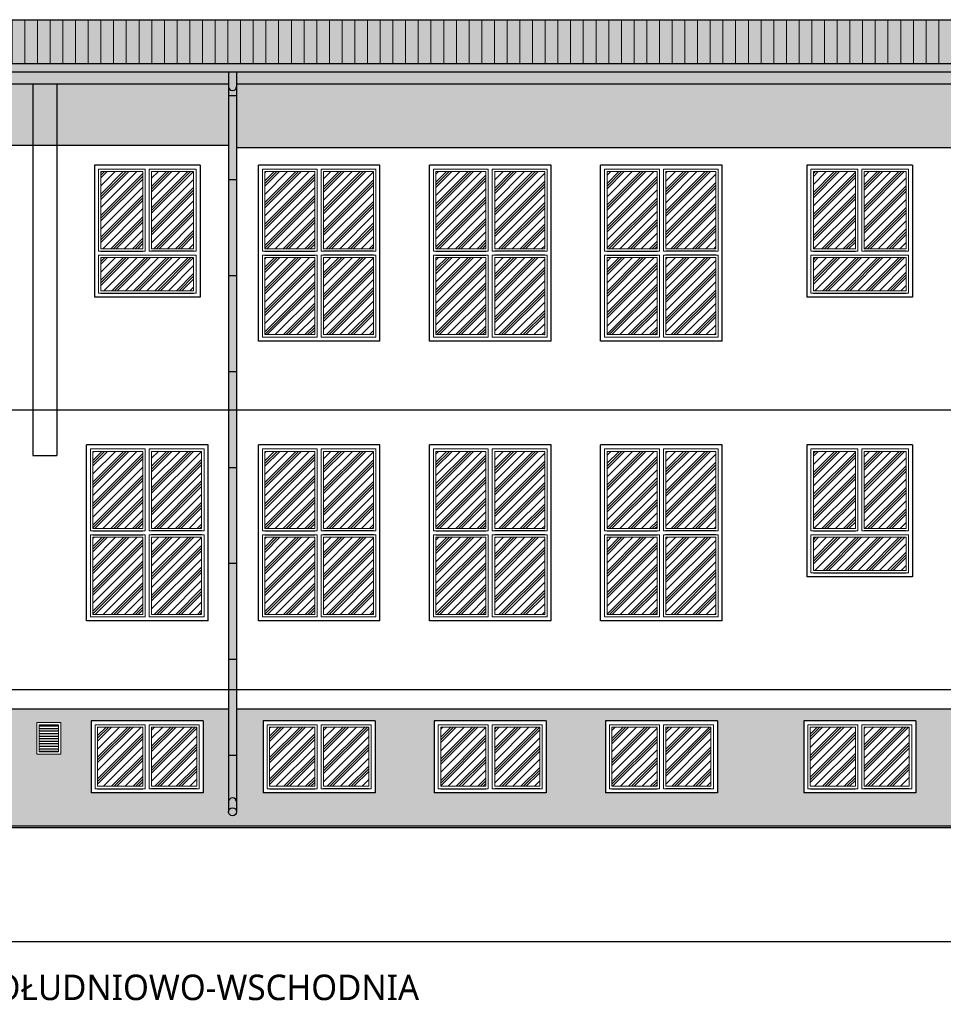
# Model space of a CAD drawing. Header units: millimetres. Extents: x 31969 to 285678, y -69766 to -1123.
# Tile 147 of 161: x 152409 to 153564, y -6724 to -5492. Entities that reach past the tile are written whole.
import ezdxf
from ezdxf.lldxf.tags import DXFTag

# ---------------------------------------------------------------- set-up
doc = ezdxf.new("R2010")
doc.units = ezdxf.units.MM
for name, color, linetype in [('a-biblioteka', 251, 'Continuous'), ('a-elewacja', 1, 'Continuous'), ('a-elewacja 1', 1, 'Continuous'), ('a-elewacje', 1, 'Continuous'), ('a-izolacja 1', 3, 'Continuous'), ('a-opis 1', 3, 'Continuous'), ('a-przerywana 2', 3, 'Continuous'), ('a-szraf', 252, 'Continuous'), ('a-szraf 1', 250, 'Continuous')]:
    doc.layers.add(name, color=color, linetype=linetype)
doc.layers.add('a-elewacja 3', color=3, linetype='Continuous', lineweight=20)
doc.styles.add('PRZEKRÓJ2', font='l_10646.ttf')
tags = doc.linetypes.add('DASHED', pattern=[0.75, 0.5, -0.25]).pattern_tags.tags
tags[6:7] = [DXFTag(74, 4), DXFTag(75, 0), DXFTag(340, '0'), DXFTag(46, 1.0), DXFTag(50, 0.0), DXFTag(44, 0.0), DXFTag(45, 0.0)]
tags[4:5] = [DXFTag(74, 4), DXFTag(75, 0), DXFTag(340, '0'), DXFTag(46, 1.0), DXFTag(50, 0.0), DXFTag(44, 0.0), DXFTag(45, 0.0)]

msp = doc.modelspace()

# ---------------------------------------------------------------- hatches: boundary and pattern name
at = {"layer": 'a-biblioteka', "ltscale": 100}
h = msp.add_hatch(dxfattribs=at)
h.set_pattern_fill('LINE', color=256)
h.set_pattern_definition([(0, (2345.3626, 0), (0, 3.175), [])])
h.paths.add_polyline_path([(152457.54, -6373.95), (152433.54, -6373.95), (152433.54, -6407.95), (152457.54, -6407.95)])
at = {"layer": 'a-elewacja 3', "ltscale": 100}
h = msp.add_hatch(dxfattribs=at)
h.set_pattern_fill('LINE', color=256, scale=5, angle=90)
h.set_pattern_definition([(90, (1809.225, 0), (-15.875, 1e-15), [])])
h.paths.add_polyline_path([(154902.54, -5491.91), (151469.54, -5491.91), (151469.54, -5546.91), (154902.54, -5546.91)])
at = {"layer": 'a-szraf', "ltscale": 30}
h = msp.add_hatch(dxfattribs=at)
h.set_pattern_fill('DOTS', color=256, scale=1.5)
h.set_pattern_definition([(0, (1809.225, 0), (1.190625, 2.38125), [0, -2.38125])])
h.paths.add_polyline_path([(154902.54, -5491.91), (151469.54, -5491.91), (151469.54, -5546.91), (154902.54, -5546.91)])
h.paths.add_polyline_path([(154902.54, -5546.91), (151469.54, -5546.91), (151469.54, -5556.95), (154902.54, -5556.95)])
h.paths.add_polyline_path([(154902.54, -5556.95), (152680.2, -5556.95), (152680.2, -5571.95), (154902.54, -5571.95)])
h.paths.add_polyline_path([(152680.2, -5556.95), (152670.2, -5556.95), (152670.2, -5575.66, 1), (152680.2, -5575.66)])
h.paths.add_polyline_path([(152670.2, -5556.95), (151469.54, -5556.95), (151469.54, -5571.95), (152670.2, -5571.95)])
h.paths.add_polyline_path([(152680.2, -5575.66, -1), (152670.2, -5575.66), (152670.2, -5586.69), (152680.2, -5586.69)])
h.paths.add_polyline_path([(152680.2, -5586.69), (152670.2, -5586.69), (152670.2, -5691.95), (152680.2, -5691.95)])
h.paths.add_polyline_path([(152680.2, -5691.95), (152670.2, -5691.95), (152670.2, -5811.95), (152680.2, -5811.95)])
h.paths.add_polyline_path([(152680.2, -5811.95), (152670.2, -5811.95), (152670.2, -5931.95), (152680.2, -5931.95)])
h.paths.add_polyline_path([(152680.2, -5931.95), (152670.2, -5931.95), (152670.2, -5979.95), (152680.2, -5979.95)])
h.paths.add_polyline_path([(152680.2, -5979.95), (152670.2, -5979.95), (152670.2, -6051.95), (152680.2, -6051.95)])
h.paths.add_polyline_path([(152680.2, -6051.95), (152670.2, -6051.95), (152670.2, -6171.95), (152680.2, -6171.95)])
h.paths.add_polyline_path([(152680.2, -6171.95), (152670.2, -6171.95), (152670.2, -6291.95), (152680.2, -6291.95)])
h.paths.add_polyline_path([(152680.2, -6291.95), (152670.2, -6291.95), (152670.2, -6329.95), (152680.2, -6329.95)])
h.paths.add_polyline_path([(152680.2, -6329.95), (152670.2, -6329.95), (152670.2, -6411.95), (152680.2, -6411.95)])
h.paths.add_polyline_path([(152680.2, -6411.95), (152670.2, -6411.95), (152670.2, -6470.39, -1), (152680.2, -6470.39)])
h.paths.add_polyline_path([(152670.2, -6470.39), (152670.2, -6482.84, -1), (152680.2, -6482.84), (152680.2, -6470.39, 1)])
h.paths.add_polyline_path([(152670.2, -6482.84, 1), (152680.2, -6482.84, 1)])
at = {"layer": 'a-szraf', "ltscale": 100}
h = msp.add_hatch(dxfattribs=at)
h.set_pattern_fill('DOTS', color=256, scale=3)
h.set_pattern_definition([(0, (1809.225, 0), (2.38125, 4.7625), [0, -4.7625])])
h.paths.add_polyline_path([(154902.54, -5571.95), (152680.2, -5571.95), (152680.2, -5651.95), (154902.54, -5651.95)])
h.paths.add_polyline_path([(152670.2, -5571.95), (152455.54, -5571.95), (152455.54, -5648.95), (152670.2, -5648.95)])
h.paths.add_polyline_path([(152425.54, -5571.95), (151504.54, -5571.95), (151504.54, -5648.95), (152425.54, -5648.95)])
h.paths.add_polyline_path([(152455.54, -5571.95), (152425.54, -5571.95), (152425.54, -5648.95), (152455.54, -5648.95)])
h.paths.add_polyline_path([(152670.2, -6353.95), (151504.54, -6353.95), (151504.54, -6500.95), (153898.54, -6500.95), (153898.54, -6470.95), (153926.54, -6470.95), (153926.54, -6458.95), (153808.54, -6458.95), (153808.54, -6368.95), (153926.54, -6368.95), (153926.54, -6353.95), (152680.2, -6353.95), (152680.2, -6482.84, -1), (152670.2, -6482.84)])
h.paths.add_polyline_path([(151820.27, -6428.95), (151730.27, -6428.95), (151730.27, -6368.95), (151820.27, -6368.95)], flags=16)
h.paths.add_polyline_path([(151892.41, -6404.95), (151892.41, -6370.95), (151926.41, -6370.95), (151926.41, -6404.95)], flags=16)
h.paths.add_polyline_path([(151815.27, -6423.95), (151735.27, -6423.95), (151735.27, -6373.95), (151815.27, -6373.95)], flags=0)
h.paths.add_polyline_path([(151895.41, -6401.95), (151895.41, -6373.95), (151923.41, -6373.95), (151923.41, -6401.95)], flags=0)
h.paths.add_polyline_path([(151812.27, -6420.95), (151738.27, -6420.95), (151738.27, -6376.95), (151812.27, -6376.95)], flags=0)
h.paths.add_polyline_path([(152058.54, -6368.95), (152198.54, -6368.95), (152198.54, -6458.95), (152058.54, -6458.95)], flags=16)
h.paths.add_polyline_path([(152063.54, -6373.95), (152126.04, -6373.95), (152126.04, -6453.95), (152063.54, -6453.95)], flags=0)
h.paths.add_polyline_path([(152066.54, -6376.95), (152123.04, -6376.95), (152123.04, -6450.95), (152066.54, -6450.95)], flags=0)
h.paths.add_polyline_path([(152131.04, -6373.95), (152193.54, -6373.95), (152193.54, -6453.95), (152131.04, -6453.95)], flags=0)
h.paths.add_polyline_path([(152134.04, -6376.95), (152190.54, -6376.95), (152190.54, -6450.95), (152134.04, -6450.95)], flags=0)
h.paths.add_polyline_path([(152252.54, -6368.95), (152392.54, -6368.95), (152392.54, -6458.95), (152252.54, -6458.95)], flags=16)
h.paths.add_polyline_path([(152257.54, -6373.95), (152320.04, -6373.95), (152320.04, -6453.95), (152257.54, -6453.95)], flags=0)
h.paths.add_polyline_path([(152260.54, -6376.95), (152317.04, -6376.95), (152317.04, -6450.95), (152260.54, -6450.95)], flags=0)
h.paths.add_polyline_path([(152325.04, -6373.95), (152387.54, -6373.95), (152387.54, -6453.95), (152325.04, -6453.95)], flags=0)
h.paths.add_polyline_path([(152328.04, -6376.95), (152384.54, -6376.95), (152384.54, -6450.95), (152328.04, -6450.95)], flags=0)
h.paths.add_polyline_path([(152430.54, -6410.95), (152430.54, -6370.95), (152460.54, -6370.95), (152460.54, -6410.95)], flags=16)
h.paths.add_polyline_path([(152433.54, -6407.95), (152433.54, -6373.95), (152457.54, -6373.95), (152457.54, -6407.95)], flags=0)
h.paths.add_polyline_path([(152498.54, -6368.95), (152638.54, -6368.95), (152638.54, -6458.95), (152498.54, -6458.95)], flags=16)
h.paths.add_polyline_path([(152503.54, -6373.95), (152566.04, -6373.95), (152566.04, -6453.95), (152503.54, -6453.95)], flags=0)
h.paths.add_polyline_path([(152506.54, -6376.95), (152563.04, -6376.95), (152563.04, -6450.95), (152506.54, -6450.95)], flags=0)
h.paths.add_polyline_path([(152571.04, -6373.95), (152633.54, -6373.95), (152633.54, -6453.95), (152571.04, -6453.95)], flags=0)
h.paths.add_polyline_path([(152574.04, -6376.95), (152630.54, -6376.95), (152630.54, -6450.95), (152574.04, -6450.95)], flags=0)
h.paths.add_polyline_path([(152713.54, -6368.95), (152853.54, -6368.95), (152853.54, -6458.95), (152713.54, -6458.95)], flags=16)
h.paths.add_polyline_path([(152718.54, -6373.95), (152781.04, -6373.95), (152781.04, -6453.95), (152718.54, -6453.95)], flags=0)
h.paths.add_polyline_path([(152721.54, -6376.95), (152778.04, -6376.95), (152778.04, -6450.95), (152721.54, -6450.95)], flags=0)
h.paths.add_polyline_path([(152786.04, -6373.95), (152848.54, -6373.95), (152848.54, -6453.95), (152786.04, -6453.95)], flags=0)
h.paths.add_polyline_path([(152789.04, -6376.95), (152845.54, -6376.95), (152845.54, -6450.95), (152789.04, -6450.95)], flags=0)
h.paths.add_polyline_path([(152927.54, -6368.95), (153067.54, -6368.95), (153067.54, -6458.95), (152927.54, -6458.95)], flags=16)
h.paths.add_polyline_path([(152932.54, -6373.95), (152995.04, -6373.95), (152995.04, -6453.95), (152932.54, -6453.95)], flags=0)
h.paths.add_polyline_path([(152935.54, -6376.95), (152992.04, -6376.95), (152992.04, -6450.95), (152935.54, -6450.95)], flags=0)
h.paths.add_polyline_path([(153000.04, -6373.95), (153062.54, -6373.95), (153062.54, -6453.95), (153000.04, -6453.95)], flags=0)
h.paths.add_polyline_path([(153003.04, -6376.95), (153059.54, -6376.95), (153059.54, -6450.95), (153003.04, -6450.95)], flags=0)
h.paths.add_polyline_path([(153141.54, -6368.95), (153281.54, -6368.95), (153281.54, -6458.95), (153141.54, -6458.95)], flags=16)
h.paths.add_polyline_path([(153146.54, -6373.95), (153209.04, -6373.95), (153209.04, -6453.95), (153146.54, -6453.95)], flags=0)
h.paths.add_polyline_path([(153149.54, -6376.95), (153206.04, -6376.95), (153206.04, -6450.95), (153149.54, -6450.95)], flags=0)
h.paths.add_polyline_path([(153214.04, -6373.95), (153276.54, -6373.95), (153276.54, -6453.95), (153214.04, -6453.95)], flags=0)
h.paths.add_polyline_path([(153217.04, -6376.95), (153273.54, -6376.95), (153273.54, -6450.95), (153217.04, -6450.95)], flags=0)
h.paths.add_polyline_path([(153389.54, -6368.95), (153529.54, -6368.95), (153529.54, -6458.95), (153389.54, -6458.95)], flags=16)
h.paths.add_polyline_path([(153394.54, -6373.95), (153457.04, -6373.95), (153457.04, -6453.95), (153394.54, -6453.95)], flags=0)
h.paths.add_polyline_path([(153397.54, -6376.95), (153454.04, -6376.95), (153454.04, -6450.95), (153397.54, -6450.95)], flags=0)
h.paths.add_polyline_path([(153462.04, -6373.95), (153524.54, -6373.95), (153524.54, -6453.95), (153462.04, -6453.95)], flags=0)
h.paths.add_polyline_path([(153465.04, -6376.95), (153521.54, -6376.95), (153521.54, -6450.95), (153465.04, -6450.95)], flags=0)
h.paths.add_polyline_path([(153594.54, -6368.95), (153734.54, -6368.95), (153734.54, -6458.95), (153594.54, -6458.95)], flags=16)
h.paths.add_polyline_path([(153599.54, -6373.95), (153662.04, -6373.95), (153662.04, -6453.95), (153599.54, -6453.95)], flags=0)
h.paths.add_polyline_path([(153602.54, -6376.95), (153659.04, -6376.95), (153659.04, -6450.95), (153602.54, -6450.95)], flags=0)
h.paths.add_polyline_path([(153667.04, -6373.95), (153729.54, -6373.95), (153729.54, -6453.95), (153667.04, -6453.95)], flags=0)
h.paths.add_polyline_path([(153670.04, -6376.95), (153726.54, -6376.95), (153726.54, -6450.95), (153670.04, -6450.95)], flags=0)
h.paths.add_polyline_path([(154022.54, -6368.95), (154056.54, -6368.95), (154056.54, -6353.95), (153933.54, -6353.95), (153933.54, -6368.95), (153948.54, -6368.95), (153948.54, -6458.95), (153933.54, -6458.95), (153933.54, -6470.95), (154056.54, -6470.95), (154056.54, -6458.95), (154022.54, -6458.95)])
h.paths.add_polyline_path([(154186.54, -6353.95), (154063.54, -6353.95), (154063.54, -6368.95), (154162.54, -6368.95), (154162.54, -6458.95), (154063.54, -6458.95), (154063.54, -6470.95), (154186.54, -6470.95)])
h.paths.add_polyline_path([(154257.54, -6368.95), (154316.54, -6368.95), (154316.54, -6353.95), (154193.54, -6353.95), (154193.54, -6470.95), (154316.54, -6470.95), (154316.54, -6458.95), (154257.54, -6458.95)])
h.paths.add_polyline_path([(154446.54, -6353.95), (154323.54, -6353.95), (154323.54, -6368.95), (154397.54, -6368.95), (154397.54, -6458.95), (154323.54, -6458.95), (154323.54, -6470.95), (154446.54, -6470.95)])
h.paths.add_polyline_path([(154902.54, -6353.95), (154453.54, -6353.95), (154453.54, -6470.95), (154481.54, -6470.95), (154481.54, -6500.95), (154902.54, -6500.95)])
h.paths.add_polyline_path([(154632.54, -6458.95), (154492.54, -6458.95), (154492.54, -6368.95), (154632.54, -6368.95)], flags=16)
h.paths.add_polyline_path([(154627.54, -6453.95), (154565.04, -6453.95), (154565.04, -6373.95), (154627.54, -6373.95)], flags=0)
h.paths.add_polyline_path([(154624.54, -6450.95), (154568.04, -6450.95), (154568.04, -6376.95), (154624.54, -6376.95)], flags=0)
h.paths.add_polyline_path([(154706.54, -6458.95), (154706.54, -6368.95), (154846.54, -6368.95), (154846.54, -6458.95)], flags=16)
h.paths.add_polyline_path([(154711.54, -6453.95), (154711.54, -6373.95), (154774.04, -6373.95), (154774.04, -6453.95)], flags=0)
h.paths.add_polyline_path([(154714.54, -6450.95), (154714.54, -6376.95), (154771.04, -6376.95), (154771.04, -6450.95)], flags=0)
h.paths.add_polyline_path([(154560.04, -6453.95), (154497.54, -6453.95), (154497.54, -6373.95), (154560.04, -6373.95)], flags=0)
h.paths.add_polyline_path([(154557.04, -6450.95), (154500.54, -6450.95), (154500.54, -6376.95), (154557.04, -6376.95)], flags=0)
h.paths.add_polyline_path([(154779.04, -6453.95), (154779.04, -6373.95), (154841.54, -6373.95), (154841.54, -6453.95)], flags=0)
h.paths.add_polyline_path([(154782.04, -6450.95), (154782.04, -6376.95), (154838.54, -6376.95), (154838.54, -6450.95)], flags=0)
h.paths.add_polyline_path([(154481.54, -6470.95), (153898.54, -6470.95), (153898.54, -6500.95), (154481.54, -6500.95)])
at = {"layer": 'a-szraf 1', "ltscale": 15}
h = msp.add_hatch(dxfattribs=at)
h.set_pattern_fill('PLASTI', color=256, scale=3, angle=45)
h.set_pattern_definition([(45, (1809.225, 0), (-13.4703842, 13.4703842), []), (45, (1807.541, 1.684), (-13.4703842, 13.4703842), []), (45, (1805.857, 3.368), (-13.4703842, 13.4703842), []), (45, (1800.806, 8.419), (-13.4703842, 13.4703842), [])])
h.paths.add_polyline_path([(151849.77, -5696.95), (151780.77, -5696.95), (151780.77, -5788.45), (151849.77, -5788.45)])
h.paths.add_polyline_path([(151849.77, -5799.45), (151780.77, -5799.45), (151780.77, -5890.95), (151849.77, -5890.95)])
h.paths.add_polyline_path([(151769.77, -5799.45), (151700.77, -5799.45), (151700.77, -5890.95), (151769.77, -5890.95)])
h.paths.add_polyline_path([(151769.77, -5696.95), (151700.77, -5696.95), (151700.77, -5788.45), (151769.77, -5788.45)])
h.paths.add_polyline_path([(151849.77, -6031.95), (151780.77, -6031.95), (151780.77, -6160.95), (151849.77, -6160.95)])
h.paths.add_polyline_path([(151769.77, -6031.95), (151700.77, -6031.95), (151700.77, -6160.95), (151769.77, -6160.95)])
h.paths.add_polyline_path([(151849.77, -6171.95), (151700.77, -6171.95), (151700.77, -6215.95), (151849.77, -6215.95)])
h.paths.add_polyline_path([(151812.27, -6376.95), (151738.27, -6376.95), (151738.27, -6420.95), (151812.27, -6420.95)])
h.paths.add_polyline_path([(152190.54, -6376.95), (152134.04, -6376.95), (152134.04, -6450.95), (152190.54, -6450.95)])
h.paths.add_polyline_path([(152123.04, -6376.95), (152066.54, -6376.95), (152066.54, -6450.95), (152123.04, -6450.95)])
h.paths.add_polyline_path([(152384.54, -6376.95), (152328.04, -6376.95), (152328.04, -6450.95), (152384.54, -6450.95)])
h.paths.add_polyline_path([(152317.04, -6376.95), (152260.54, -6376.95), (152260.54, -6450.95), (152317.04, -6450.95)])
h.paths.add_polyline_path([(152630.54, -6376.95), (152574.04, -6376.95), (152574.04, -6450.95), (152630.54, -6450.95)])
h.paths.add_polyline_path([(152563.04, -6376.95), (152506.54, -6376.95), (152506.54, -6450.95), (152563.04, -6450.95)])
h.paths.add_polyline_path([(152845.54, -6376.95), (152789.04, -6376.95), (152789.04, -6450.95), (152845.54, -6450.95)])
h.paths.add_polyline_path([(152778.04, -6376.95), (152721.54, -6376.95), (152721.54, -6450.95), (152778.04, -6450.95)])
h.paths.add_polyline_path([(153059.54, -6376.95), (153003.04, -6376.95), (153003.04, -6450.95), (153059.54, -6450.95)])
h.paths.add_polyline_path([(152992.04, -6376.95), (152935.54, -6376.95), (152935.54, -6450.95), (152992.04, -6450.95)])
h.paths.add_polyline_path([(153273.54, -6376.95), (153217.04, -6376.95), (153217.04, -6450.95), (153273.54, -6450.95)])
h.paths.add_polyline_path([(153206.04, -6376.95), (153149.54, -6376.95), (153149.54, -6450.95), (153206.04, -6450.95)])
h.paths.add_polyline_path([(153521.54, -6376.95), (153465.04, -6376.95), (153465.04, -6450.95), (153521.54, -6450.95)])
h.paths.add_polyline_path([(153454.04, -6376.95), (153397.54, -6376.95), (153397.54, -6450.95), (153454.04, -6450.95)])
h.paths.add_polyline_path([(153279.54, -6139.45), (153217.04, -6139.45), (153217.04, -6235.95), (153279.54, -6235.95)])
h.paths.add_polyline_path([(153279.54, -6031.95), (153217.04, -6031.95), (153217.04, -6128.45), (153279.54, -6128.45)])
h.paths.add_polyline_path([(153206.04, -6031.95), (153143.54, -6031.95), (153143.54, -6128.45), (153206.04, -6128.45)])
h.paths.add_polyline_path([(153206.04, -6139.45), (153143.54, -6139.45), (153143.54, -6235.95), (153206.04, -6235.95)])
h.paths.add_polyline_path([(153726.54, -6376.95), (153670.04, -6376.95), (153670.04, -6450.95), (153726.54, -6450.95)])
h.paths.add_polyline_path([(153659.04, -6376.95), (153602.54, -6376.95), (153602.54, -6450.95), (153659.04, -6450.95)])
h.paths.add_polyline_path([(154160.54, -6031.95), (154098.04, -6031.95), (154098.04, -6128.45), (154160.54, -6128.45)])
h.paths.add_polyline_path([(154087.04, -6031.95), (154024.54, -6031.95), (154024.54, -6128.45), (154087.04, -6128.45)])
h.paths.add_polyline_path([(153946.54, -6139.45), (153884.04, -6139.45), (153884.04, -6235.95), (153946.54, -6235.95)])
h.paths.add_polyline_path([(153946.54, -6031.95), (153884.04, -6031.95), (153884.04, -6128.45), (153946.54, -6128.45)])
h.paths.add_polyline_path([(153873.04, -6031.95), (153810.54, -6031.95), (153810.54, -6128.45), (153873.04, -6128.45)])
h.paths.add_polyline_path([(153873.04, -6139.45), (153810.54, -6139.45), (153810.54, -6235.95), (153873.04, -6235.95)])
h.paths.add_polyline_path([(153732.54, -6139.45), (153670.04, -6139.45), (153670.04, -6235.95), (153732.54, -6235.95)])
h.paths.add_polyline_path([(153732.54, -6031.95), (153670.04, -6031.95), (153670.04, -6128.45), (153732.54, -6128.45)])
h.paths.add_polyline_path([(153659.04, -6031.95), (153596.54, -6031.95), (153596.54, -6128.45), (153659.04, -6128.45)])
h.paths.add_polyline_path([(153659.04, -6139.45), (153596.54, -6139.45), (153596.54, -6235.95), (153659.04, -6235.95)])
h.paths.add_polyline_path([(153517.54, -6139.45), (153401.54, -6139.45), (153401.54, -6180.95), (153517.54, -6180.95)])
h.paths.add_polyline_path([(153517.54, -6031.95), (153465.04, -6031.95), (153465.04, -6128.45), (153517.54, -6128.45)])
h.paths.add_polyline_path([(153454.04, -6031.95), (153401.54, -6031.95), (153401.54, -6128.45), (153454.04, -6128.45)])
h.paths.add_polyline_path([(152992.04, -6031.95), (152929.54, -6031.95), (152929.54, -6128.45), (152992.04, -6128.45)])
h.paths.add_polyline_path([(153065.54, -6031.95), (153003.04, -6031.95), (153003.04, -6128.45), (153065.54, -6128.45)])
h.paths.add_polyline_path([(153065.54, -6139.45), (153003.04, -6139.45), (153003.04, -6235.95), (153065.54, -6235.95)])
h.paths.add_polyline_path([(152992.04, -6139.45), (152929.54, -6139.45), (152929.54, -6235.95), (152992.04, -6235.95)])
h.paths.add_polyline_path([(152851.54, -6139.45), (152789.04, -6139.45), (152789.04, -6235.95), (152851.54, -6235.95)])
h.paths.add_polyline_path([(152778.04, -6139.45), (152715.54, -6139.45), (152715.54, -6235.95), (152778.04, -6235.95)])
h.paths.add_polyline_path([(152778.04, -6031.95), (152715.54, -6031.95), (152715.54, -6128.45), (152778.04, -6128.45)])
h.paths.add_polyline_path([(152851.54, -6031.95), (152789.04, -6031.95), (152789.04, -6128.45), (152851.54, -6128.45)])
h.paths.add_polyline_path([(152636.54, -6031.95), (152574.04, -6031.95), (152574.04, -6128.45), (152636.54, -6128.45)])
h.paths.add_polyline_path([(152636.54, -6139.45), (152574.04, -6139.45), (152574.04, -6235.95), (152636.54, -6235.95)])
h.paths.add_polyline_path([(152563.04, -6139.45), (152500.54, -6139.45), (152500.54, -6235.95), (152563.04, -6235.95)])
h.paths.add_polyline_path([(152563.04, -6031.95), (152500.54, -6031.95), (152500.54, -6128.45), (152563.04, -6128.45)])
h.paths.add_polyline_path([(152380.54, -6139.45), (152264.54, -6139.45), (152264.54, -6180.95), (152380.54, -6180.95)])
h.paths.add_polyline_path([(152186.54, -6139.45), (152070.54, -6139.45), (152070.54, -6180.95), (152186.54, -6180.95)])
h.paths.add_polyline_path([(152186.54, -6031.95), (152134.04, -6031.95), (152134.04, -6128.45), (152186.54, -6128.45)])
h.paths.add_polyline_path([(152123.04, -6031.95), (152070.54, -6031.95), (152070.54, -6128.45), (152123.04, -6128.45)])
h.paths.add_polyline_path([(152317.04, -6031.95), (152264.54, -6031.95), (152264.54, -6128.45), (152317.04, -6128.45)])
h.paths.add_polyline_path([(152380.54, -6031.95), (152328.04, -6031.95), (152328.04, -6128.45), (152380.54, -6128.45)])
h.paths.add_polyline_path([(152626.54, -5789.45), (152510.54, -5789.45), (152510.54, -5830.95), (152626.54, -5830.95)])
h.paths.add_polyline_path([(152563.04, -5681.95), (152510.54, -5681.95), (152510.54, -5778.45), (152563.04, -5778.45)])
h.paths.add_polyline_path([(152626.54, -5681.95), (152574.04, -5681.95), (152574.04, -5778.45), (152626.54, -5778.45)])
h.paths.add_polyline_path([(152851.54, -5681.95), (152789.04, -5681.95), (152789.04, -5778.45), (152851.54, -5778.45)])
h.paths.add_polyline_path([(152778.04, -5681.95), (152715.54, -5681.95), (152715.54, -5778.45), (152778.04, -5778.45)])
h.paths.add_polyline_path([(152778.04, -5789.45), (152715.54, -5789.45), (152715.54, -5885.95), (152778.04, -5885.95)])
h.paths.add_polyline_path([(152851.54, -5789.45), (152789.04, -5789.45), (152789.04, -5885.95), (152851.54, -5885.95)])
h.paths.add_polyline_path([(153065.54, -5789.45), (153003.04, -5789.45), (153003.04, -5885.95), (153065.54, -5885.95)])
h.paths.add_polyline_path([(152992.04, -5789.45), (152929.54, -5789.45), (152929.54, -5885.95), (152992.04, -5885.95)])
h.paths.add_polyline_path([(152992.04, -5681.95), (152929.54, -5681.95), (152929.54, -5778.45), (152992.04, -5778.45)])
h.paths.add_polyline_path([(153065.54, -5681.95), (153003.04, -5681.95), (153003.04, -5778.45), (153065.54, -5778.45)])
h.paths.add_polyline_path([(153206.04, -5681.95), (153143.54, -5681.95), (153143.54, -5778.45), (153206.04, -5778.45)])
h.paths.add_polyline_path([(153279.54, -5681.95), (153217.04, -5681.95), (153217.04, -5778.45), (153279.54, -5778.45)])
h.paths.add_polyline_path([(153279.54, -5789.45), (153217.04, -5789.45), (153217.04, -5885.95), (153279.54, -5885.95)])
h.paths.add_polyline_path([(153206.04, -5789.45), (153143.54, -5789.45), (153143.54, -5885.95), (153206.04, -5885.95)])
h.paths.add_polyline_path([(153517.54, -5789.45), (153401.54, -5789.45), (153401.54, -5830.95), (153517.54, -5830.95)])
h.paths.add_polyline_path([(153454.04, -5681.95), (153401.54, -5681.95), (153401.54, -5778.45), (153454.04, -5778.45)])
h.paths.add_polyline_path([(153517.54, -5681.95), (153465.04, -5681.95), (153465.04, -5778.45), (153517.54, -5778.45)])
h.paths.add_polyline_path([(153659.04, -5681.95), (153596.54, -5681.95), (153596.54, -5778.45), (153659.04, -5778.45)])
h.paths.add_polyline_path([(153732.54, -5681.95), (153670.04, -5681.95), (153670.04, -5778.45), (153732.54, -5778.45)])
h.paths.add_polyline_path([(153732.54, -5789.45), (153670.04, -5789.45), (153670.04, -5885.95), (153732.54, -5885.95)])
h.paths.add_polyline_path([(153659.04, -5789.45), (153596.54, -5789.45), (153596.54, -5885.95), (153659.04, -5885.95)])
h.paths.add_polyline_path([(153946.54, -5789.45), (153884.04, -5789.45), (153884.04, -5885.95), (153946.54, -5885.95)])
h.paths.add_polyline_path([(153873.04, -5789.45), (153810.54, -5789.45), (153810.54, -5885.95), (153873.04, -5885.95)])
h.paths.add_polyline_path([(153873.04, -5681.95), (153810.54, -5681.95), (153810.54, -5778.45), (153873.04, -5778.45)])
h.paths.add_polyline_path([(153946.54, -5681.95), (153884.04, -5681.95), (153884.04, -5778.45), (153946.54, -5778.45)])
h.paths.add_polyline_path([(154087.04, -5681.95), (154024.54, -5681.95), (154024.54, -5778.45), (154087.04, -5778.45)])
h.paths.add_polyline_path([(154160.54, -5681.95), (154098.04, -5681.95), (154098.04, -5778.45), (154160.54, -5778.45)])
h.paths.add_polyline_path([(154160.54, -5789.45), (154098.04, -5789.45), (154098.04, -5885.95), (154160.54, -5885.95)])
h.paths.add_polyline_path([(154087.04, -5789.45), (154024.54, -5789.45), (154024.54, -5885.95), (154087.04, -5885.95)])
h.paths.add_polyline_path([(152168.54, -5706.95), (152095.54, -5706.95), (152095.54, -5755.95), (152168.54, -5755.95)])
h.paths.add_polyline_path([(152252.54, -5706.95), (152179.54, -5706.95), (152179.54, -5755.95), (152252.54, -5755.95)])
h.paths.add_polyline_path([(152331.54, -5706.95), (152263.54, -5706.95), (152263.54, -5755.95), (152331.54, -5755.95)])
h.paths.add_polyline_path([(152331.54, -5766.95), (152263.54, -5766.95), (152263.54, -5856.95), (152331.54, -5856.95)])
h.paths.add_polyline_path([(152252.54, -5766.95), (152179.54, -5766.95), (152179.54, -5856.95), (152252.54, -5856.95)])
h.paths.add_polyline_path([(152168.54, -5766.95), (152095.54, -5766.95), (152095.54, -5856.95), (152168.54, -5856.95)])
h.paths.add_polyline_path([(152102.28, -5856.95), (152095.54, -5856.95), (152095.54, -5880.95), (152102.28, -5880.95)])
h.paths.add_polyline_path([(152122.28, -5856.95), (152102.28, -5856.95), (152102.28, -5880.95), (152122.28, -5880.95)])
h.paths.add_polyline_path([(152142.28, -5856.95), (152122.28, -5856.95), (152122.28, -5880.95), (152142.28, -5880.95)])
h.paths.add_polyline_path([(152162.28, -5856.95), (152142.28, -5856.95), (152142.28, -5880.95), (152162.28, -5880.95)])
h.paths.add_polyline_path([(152168.54, -5856.95), (152162.28, -5856.95), (152162.28, -5880.95), (152168.54, -5880.95)])
h.paths.add_polyline_path([(152186.86, -5856.95), (152179.54, -5856.95), (152179.54, -5880.95), (152186.86, -5880.95)])
h.paths.add_polyline_path([(152206.86, -5856.95), (152186.86, -5856.95), (152186.86, -5880.95), (152206.86, -5880.95)])
h.paths.add_polyline_path([(152226.86, -5856.95), (152206.86, -5856.95), (152206.86, -5880.95), (152226.86, -5880.95)])
h.paths.add_polyline_path([(152246.86, -5856.95), (152226.86, -5856.95), (152226.86, -5880.95), (152246.86, -5880.95)])
h.paths.add_polyline_path([(152252.54, -5856.95), (152246.86, -5856.95), (152246.86, -5880.95), (152252.54, -5880.95)])
h.paths.add_polyline_path([(152287.13, -5856.95), (152267.13, -5856.95), (152267.13, -5966.95), (152287.13, -5966.95)])
h.paths.add_polyline_path([(152307.13, -5856.95), (152287.13, -5856.95), (152287.13, -5966.95), (152307.13, -5966.95)])
h.paths.add_polyline_path([(152327.13, -5856.95), (152307.13, -5856.95), (152307.13, -5966.95), (152327.13, -5966.95)])
h.paths.add_polyline_path([(152331.54, -5856.95), (152327.13, -5856.95), (152327.13, -5966.95), (152331.54, -5966.95)])
h.paths.add_polyline_path([(152267.13, -5856.95), (152263.54, -5856.95), (152263.54, -5966.95), (152267.13, -5966.95)])
h.paths.add_polyline_path([(153918.54, -6450.95), (153925.54, -6450.95), (153925.54, -6376.95), (153918.54, -6376.95)], flags=0)
h.paths.add_polyline_path([(154087.04, -6139.45), (154024.54, -6139.45), (154024.54, -6235.95), (154087.04, -6235.95)])
h.paths.add_polyline_path([(154160.54, -6139.45), (154098.04, -6139.45), (154098.04, -6235.95), (154160.54, -6235.95)])

# ---------------------------------------------------------------- linework, layer by layer
at = {"layer": 'a-elewacja'}
for p, q in [((152670.2, -5556.95), (152670.2, -6482.84)), ((152680.2, -5556.95), (152680.2, -6482.84)), ((152670.2, -5586.69), (152680.2, -5586.69)), ((152670.2, -5691.95), (152680.2, -5691.95)), ((152670.2, -5811.95), (152680.2, -5811.95)), ((152670.2, -5931.95), (152680.2, -5931.95)), ((152670.2, -6051.95), (152680.2, -6051.95)), ((152670.2, -6171.95), (152680.2, -6171.95)), ((152670.2, -6291.95), (152680.2, -6291.95)), ((152670.2, -6411.95), (152680.2, -6411.95))]:
    msp.add_line(p, q, dxfattribs=at)
msp.add_circle((152675.2, -6482.84), 5, dxfattribs=at)
for centre, start, end in [((152675.2, -5575.66), 180, 0), ((152675.2, -6470.39), 0, 180)]:
    msp.add_arc(centre, 5, start, end, dxfattribs=at)
at = {"layer": 'a-elewacja 1', "ltscale": 100}
for p, q in [((151469.54, -5491.91), (154902.54, -5491.91)), ((151469.54, -5546.91), (154902.54, -5546.91)), ((151469.54, -5556.95), (154902.54, -5556.95)), ((151469.54, -5571.95), (152670.2, -5571.95)), ((152425.54, -5571.95), (152425.54, -6036.95)), ((152455.54, -5571.95), (152455.54, -6036.95)), ((152680.2, -5571.95), (154902.54, -5571.95)), ((151504.54, -5648.95), (152670.2, -5648.95)), ((152680.2, -5651.95), (154902.54, -5651.95)), ((152634.54, -5673.95), (152502.54, -5673.95)), ((152502.54, -5673.95), (152502.54, -5838.95)), ((152634.54, -5673.95), (152634.54, -5838.95)), ((153525.54, -5673.95), (153393.54, -5673.95)), ((153393.54, -5673.95), (153393.54, -5838.95)), ((153525.54, -5673.95), (153525.54, -5838.95)), ((152634.54, -5838.95), (152502.54, -5838.95)), ((153525.54, -5838.95), (153393.54, -5838.95)), ((153525.54, -6023.95), (153393.54, -6023.95)), ((153393.54, -6023.95), (153393.54, -6188.95)), ((153525.54, -6023.95), (153525.54, -6188.95)), ((152425.54, -6036.95), (152455.54, -6036.95)), ((153525.54, -6188.95), (153393.54, -6188.95)), ((151504.54, -6353.95), (152670.2, -6353.95)), ((152680.2, -6353.95), (153926.54, -6353.95)), ((152638.54, -6368.95), (152498.54, -6368.95)), ((152498.54, -6368.95), (152498.54, -6458.95)), ((152638.54, -6368.95), (152638.54, -6458.95)), ((152853.54, -6368.95), (152713.54, -6368.95)), ((152713.54, -6368.95), (152713.54, -6458.95)), ((152853.54, -6368.95), (152853.54, -6458.95)), ((153067.54, -6368.95), (152927.54, -6368.95)), ((152927.54, -6368.95), (152927.54, -6458.95)), ((153067.54, -6368.95), (153067.54, -6458.95)), ((153281.54, -6368.95), (153141.54, -6368.95)), ((153141.54, -6368.95), (153141.54, -6458.95)), ((153281.54, -6368.95), (153281.54, -6458.95)), ((153529.54, -6368.95), (153389.54, -6368.95)), ((153389.54, -6368.95), (153389.54, -6458.95)), ((153529.54, -6368.95), (153529.54, -6458.95)), ((152638.54, -6458.95), (152498.54, -6458.95)), ((152853.54, -6458.95), (152713.54, -6458.95)), ((153067.54, -6458.95), (152927.54, -6458.95)), ((153281.54, -6458.95), (153141.54, -6458.95)), ((153529.54, -6458.95), (153389.54, -6458.95)), ((154902.54, -6500.95), (151504.54, -6500.95)), ((154902.54, -6502.95), (151504.55, -6502.95))]:
    msp.add_line(p, q, dxfattribs=at)
at = {"layer": 'a-elewacja 1', "linetype": 'DASHED', "ltscale": 40}
msp.add_line((151504.54, -6644.95), (154242.54, -6644.95), dxfattribs=at)
at = {"layer": 'a-elewacja 3'}
for p, q in [((152510.54, -5778.45), (152510.54, -5681.95)), ((152510.54, -5681.95), (152563.04, -5681.95)), ((152563.04, -5681.95), (152563.04, -5778.45)), ((152574.04, -5681.95), (152626.54, -5681.95)), ((152574.04, -5778.45), (152574.04, -5681.95)), ((152626.54, -5681.95), (152626.54, -5778.45)), ((152715.54, -5778.45), (152715.54, -5681.95)), ((152715.54, -5681.95), (152778.04, -5681.95)), ((152778.04, -5681.95), (152778.04, -5778.45)), ((152789.04, -5681.95), (152851.54, -5681.95)), ((152789.04, -5778.45), (152789.04, -5681.95)), ((152851.54, -5681.95), (152851.54, -5778.45)), ((152929.54, -5778.45), (152929.54, -5681.95)), ((152929.54, -5681.95), (152992.04, -5681.95)), ((152992.04, -5681.95), (152992.04, -5778.45)), ((153003.04, -5681.95), (153065.54, -5681.95)), ((153003.04, -5778.45), (153003.04, -5681.95)), ((153065.54, -5681.95), (153065.54, -5778.45)), ((153143.54, -5778.45), (153143.54, -5681.95)), ((153143.54, -5681.95), (153206.04, -5681.95)), ((153206.04, -5681.95), (153206.04, -5778.45)), ((153217.04, -5681.95), (153279.54, -5681.95)), ((153217.04, -5778.45), (153217.04, -5681.95)), ((153279.54, -5681.95), (153279.54, -5778.45)), ((153401.54, -5778.45), (153401.54, -5681.95)), ((153401.54, -5681.95), (153454.04, -5681.95)), ((153454.04, -5681.95), (153454.04, -5778.45)), ((153465.04, -5681.95), (153517.54, -5681.95)), ((153465.04, -5778.45), (153465.04, -5681.95)), ((153517.54, -5681.95), (153517.54, -5778.45)), ((152563.04, -5778.45), (152510.54, -5778.45)), ((152626.54, -5778.45), (152574.04, -5778.45)), ((152778.04, -5778.45), (152715.54, -5778.45)), ((152851.54, -5778.45), (152789.04, -5778.45)), ((152992.04, -5778.45), (152929.54, -5778.45)), ((153065.54, -5778.45), (153003.04, -5778.45)), ((153206.04, -5778.45), (153143.54, -5778.45)), ((153279.54, -5778.45), (153217.04, -5778.45)), ((153454.04, -5778.45), (153401.54, -5778.45)), ((153517.54, -5778.45), (153465.04, -5778.45)), ((152510.54, -5830.95), (152510.54, -5789.45)), ((152510.54, -5789.45), (152626.54, -5789.45)), ((152626.54, -5789.45), (152626.54, -5830.95)), ((152778.04, -5789.45), (152715.54, -5789.45)), ((152715.54, -5789.45), (152715.54, -5885.95)), ((152778.04, -5885.95), (152778.04, -5789.45)), ((152851.54, -5789.45), (152789.04, -5789.45)), ((152789.04, -5789.45), (152789.04, -5885.95)), ((152851.54, -5885.95), (152851.54, -5789.45)), ((152992.04, -5789.45), (152929.54, -5789.45)), ((152929.54, -5789.45), (152929.54, -5885.95)), ((152992.04, -5885.95), (152992.04, -5789.45)), ((153065.54, -5789.45), (153003.04, -5789.45)), ((153003.04, -5789.45), (153003.04, -5885.95)), ((153065.54, -5885.95), (153065.54, -5789.45)), ((153206.04, -5789.45), (153143.54, -5789.45)), ((153143.54, -5789.45), (153143.54, -5885.95)), ((153206.04, -5885.95), (153206.04, -5789.45)), ((153279.54, -5789.45), (153217.04, -5789.45)), ((153217.04, -5789.45), (153217.04, -5885.95)), ((153279.54, -5885.95), (153279.54, -5789.45)), ((153401.54, -5830.95), (153401.54, -5789.45)), ((153401.54, -5789.45), (153517.54, -5789.45)), ((153517.54, -5789.45), (153517.54, -5830.95)), ((152626.54, -5830.95), (152510.54, -5830.95)), ((153517.54, -5830.95), (153401.54, -5830.95)), ((152715.54, -5885.95), (152778.04, -5885.95)), ((152789.04, -5885.95), (152851.54, -5885.95)), ((152929.54, -5885.95), (152992.04, -5885.95)), ((153003.04, -5885.95), (153065.54, -5885.95)), ((153143.54, -5885.95), (153206.04, -5885.95)), ((153217.04, -5885.95), (153279.54, -5885.95)), ((152500.54, -6128.45), (152500.54, -6031.95)), ((152500.54, -6031.95), (152563.04, -6031.95)), ((152563.04, -6031.95), (152563.04, -6128.45)), ((152574.04, -6031.95), (152636.54, -6031.95)), ((152574.04, -6128.45), (152574.04, -6031.95)), ((152636.54, -6031.95), (152636.54, -6128.45)), ((152715.54, -6128.45), (152715.54, -6031.95)), ((152715.54, -6031.95), (152778.04, -6031.95)), ((152778.04, -6031.95), (152778.04, -6128.45)), ((152789.04, -6031.95), (152851.54, -6031.95)), ((152789.04, -6128.45), (152789.04, -6031.95)), ((152851.54, -6031.95), (152851.54, -6128.45)), ((152929.54, -6128.45), (152929.54, -6031.95)), ((152929.54, -6031.95), (152992.04, -6031.95)), ((152992.04, -6031.95), (152992.04, -6128.45)), ((153003.04, -6031.95), (153065.54, -6031.95)), ((153003.04, -6128.45), (153003.04, -6031.95)), ((153065.54, -6031.95), (153065.54, -6128.45)), ((153143.54, -6128.45), (153143.54, -6031.95)), ((153143.54, -6031.95), (153206.04, -6031.95)), ((153206.04, -6031.95), (153206.04, -6128.45)), ((153217.04, -6031.95), (153279.54, -6031.95)), ((153217.04, -6128.45), (153217.04, -6031.95)), ((153279.54, -6031.95), (153279.54, -6128.45)), ((153401.54, -6128.45), (153401.54, -6031.95)), ((153401.54, -6031.95), (153454.04, -6031.95)), ((153454.04, -6031.95), (153454.04, -6128.45)), ((153465.04, -6031.95), (153517.54, -6031.95)), ((153465.04, -6128.45), (153465.04, -6031.95)), ((153517.54, -6031.95), (153517.54, -6128.45)), ((152563.04, -6128.45), (152500.54, -6128.45)), ((152636.54, -6128.45), (152574.04, -6128.45)), ((152778.04, -6128.45), (152715.54, -6128.45)), ((152851.54, -6128.45), (152789.04, -6128.45)), ((152992.04, -6128.45), (152929.54, -6128.45)), ((153065.54, -6128.45), (153003.04, -6128.45)), ((153206.04, -6128.45), (153143.54, -6128.45)), ((153279.54, -6128.45), (153217.04, -6128.45)), ((153454.04, -6128.45), (153401.54, -6128.45)), ((153517.54, -6128.45), (153465.04, -6128.45)), ((152563.04, -6139.45), (152500.54, -6139.45)), ((152500.54, -6139.45), (152500.54, -6235.95)), ((152563.04, -6235.95), (152563.04, -6139.45)), ((152636.54, -6139.45), (152574.04, -6139.45)), ((152574.04, -6139.45), (152574.04, -6235.95)), ((152636.54, -6235.95), (152636.54, -6139.45)), ((152778.04, -6139.45), (152715.54, -6139.45)), ((152715.54, -6139.45), (152715.54, -6235.95)), ((152778.04, -6235.95), (152778.04, -6139.45)), ((152851.54, -6139.45), (152789.04, -6139.45)), ((152789.04, -6139.45), (152789.04, -6235.95)), ((152851.54, -6235.95), (152851.54, -6139.45)), ((152992.04, -6139.45), (152929.54, -6139.45)), ((152929.54, -6139.45), (152929.54, -6235.95)), ((152992.04, -6235.95), (152992.04, -6139.45)), ((153065.54, -6139.45), (153003.04, -6139.45)), ((153003.04, -6139.45), (153003.04, -6235.95)), ((153065.54, -6235.95), (153065.54, -6139.45)), ((153206.04, -6139.45), (153143.54, -6139.45)), ((153143.54, -6139.45), (153143.54, -6235.95)), ((153206.04, -6235.95), (153206.04, -6139.45)), ((153279.54, -6139.45), (153217.04, -6139.45)), ((153217.04, -6139.45), (153217.04, -6235.95)), ((153279.54, -6235.95), (153279.54, -6139.45)), ((153401.54, -6180.95), (153401.54, -6139.45)), ((153401.54, -6139.45), (153517.54, -6139.45)), ((153517.54, -6139.45), (153517.54, -6180.95)), ((153517.54, -6180.95), (153401.54, -6180.95)), ((152500.54, -6235.95), (152563.04, -6235.95)), ((152574.04, -6235.95), (152636.54, -6235.95)), ((152715.54, -6235.95), (152778.04, -6235.95)), ((152789.04, -6235.95), (152851.54, -6235.95)), ((152929.54, -6235.95), (152992.04, -6235.95)), ((153003.04, -6235.95), (153065.54, -6235.95)), ((153143.54, -6235.95), (153206.04, -6235.95)), ((153217.04, -6235.95), (153279.54, -6235.95)), ((152506.54, -6450.95), (152506.54, -6376.95)), ((152506.54, -6376.95), (152563.04, -6376.95)), ((152563.04, -6376.95), (152563.04, -6450.95)), ((152574.04, -6376.95), (152630.54, -6376.95)), ((152574.04, -6450.95), (152574.04, -6376.95)), ((152630.54, -6376.95), (152630.54, -6450.95)), ((152721.54, -6450.95), (152721.54, -6376.95)), ((152721.54, -6376.95), (152778.04, -6376.95)), ((152778.04, -6376.95), (152778.04, -6450.95)), ((152789.04, -6376.95), (152845.54, -6376.95)), ((152789.04, -6450.95), (152789.04, -6376.95)), ((152845.54, -6376.95), (152845.54, -6450.95)), ((152935.54, -6450.95), (152935.54, -6376.95)), ((152935.54, -6376.95), (152992.04, -6376.95)), ((152992.04, -6376.95), (152992.04, -6450.95)), ((153003.04, -6376.95), (153059.54, -6376.95)), ((153003.04, -6450.95), (153003.04, -6376.95)), ((153059.54, -6376.95), (153059.54, -6450.95)), ((153149.54, -6450.95), (153149.54, -6376.95)), ((153149.54, -6376.95), (153206.04, -6376.95)), ((153206.04, -6376.95), (153206.04, -6450.95)), ((153217.04, -6376.95), (153273.54, -6376.95)), ((153217.04, -6450.95), (153217.04, -6376.95)), ((153273.54, -6376.95), (153273.54, -6450.95)), ((153397.54, -6450.95), (153397.54, -6376.95)), ((153397.54, -6376.95), (153454.04, -6376.95)), ((153454.04, -6376.95), (153454.04, -6450.95)), ((153465.04, -6376.95), (153521.54, -6376.95)), ((153465.04, -6450.95), (153465.04, -6376.95)), ((153521.54, -6376.95), (153521.54, -6450.95)), ((152563.04, -6450.95), (152506.54, -6450.95)), ((152630.54, -6450.95), (152574.04, -6450.95)), ((152778.04, -6450.95), (152721.54, -6450.95)), ((152845.54, -6450.95), (152789.04, -6450.95)), ((152992.04, -6450.95), (152935.54, -6450.95)), ((153059.54, -6450.95), (153003.04, -6450.95)), ((153206.04, -6450.95), (153149.54, -6450.95)), ((153273.54, -6450.95), (153217.04, -6450.95)), ((153454.04, -6450.95), (153397.54, -6450.95)), ((153521.54, -6450.95), (153465.04, -6450.95))]:
    msp.add_line(p, q, dxfattribs=at)
for points in [[(152566.04, -5678.95), (152566.04, -5781.45), (152507.54, -5781.45), (152507.54, -5678.95), (152566.04, -5678.95)], [(152571.04, -5678.95), (152629.54, -5678.95), (152629.54, -5781.45), (152571.04, -5781.45), (152571.04, -5678.95)], [(152781.04, -5678.95), (152781.04, -5781.45), (152712.54, -5781.45), (152712.54, -5678.95), (152781.04, -5678.95)], [(152786.04, -5678.95), (152854.54, -5678.95), (152854.54, -5781.45), (152786.04, -5781.45), (152786.04, -5678.95)], [(152995.04, -5678.95), (152995.04, -5781.45), (152926.54, -5781.45), (152926.54, -5678.95), (152995.04, -5678.95)], [(153000.04, -5678.95), (153068.54, -5678.95), (153068.54, -5781.45), (153000.04, -5781.45), (153000.04, -5678.95)], [(153209.04, -5678.95), (153209.04, -5781.45), (153140.54, -5781.45), (153140.54, -5678.95), (153209.04, -5678.95)], [(153214.04, -5678.95), (153282.54, -5678.95), (153282.54, -5781.45), (153214.04, -5781.45), (153214.04, -5678.95)], [(153457.04, -5678.95), (153457.04, -5781.45), (153398.54, -5781.45), (153398.54, -5678.95), (153457.04, -5678.95)], [(153462.04, -5678.95), (153520.54, -5678.95), (153520.54, -5781.45), (153462.04, -5781.45), (153462.04, -5678.95)], [(152629.54, -5786.45), (152629.54, -5833.95), (152507.54, -5833.95), (152507.54, -5786.45), (152629.54, -5786.45)], [(152781.04, -5888.95), (152781.04, -5786.45), (152712.54, -5786.45), (152712.54, -5888.95), (152781.04, -5888.95)], [(152786.04, -5888.95), (152854.54, -5888.95), (152854.54, -5786.45), (152786.04, -5786.45), (152786.04, -5888.95)], [(152995.04, -5888.95), (152995.04, -5786.45), (152926.54, -5786.45), (152926.54, -5888.95), (152995.04, -5888.95)], [(153000.04, -5888.95), (153068.54, -5888.95), (153068.54, -5786.45), (153000.04, -5786.45), (153000.04, -5888.95)], [(153209.04, -5888.95), (153209.04, -5786.45), (153140.54, -5786.45), (153140.54, -5888.95), (153209.04, -5888.95)], [(153214.04, -5888.95), (153282.54, -5888.95), (153282.54, -5786.45), (153214.04, -5786.45), (153214.04, -5888.95)], [(153520.54, -5786.45), (153520.54, -5833.95), (153398.54, -5833.95), (153398.54, -5786.45), (153520.54, -5786.45)], [(152566.04, -6028.95), (152566.04, -6131.45), (152497.54, -6131.45), (152497.54, -6028.95), (152566.04, -6028.95)], [(152571.04, -6028.95), (152639.54, -6028.95), (152639.54, -6131.45), (152571.04, -6131.45), (152571.04, -6028.95)], [(152781.04, -6028.95), (152781.04, -6131.45), (152712.54, -6131.45), (152712.54, -6028.95), (152781.04, -6028.95)], [(152786.04, -6028.95), (152854.54, -6028.95), (152854.54, -6131.45), (152786.04, -6131.45), (152786.04, -6028.95)], [(152995.04, -6028.95), (152995.04, -6131.45), (152926.54, -6131.45), (152926.54, -6028.95), (152995.04, -6028.95)], [(153000.04, -6028.95), (153068.54, -6028.95), (153068.54, -6131.45), (153000.04, -6131.45), (153000.04, -6028.95)], [(153209.04, -6028.95), (153209.04, -6131.45), (153140.54, -6131.45), (153140.54, -6028.95), (153209.04, -6028.95)], [(153214.04, -6028.95), (153282.54, -6028.95), (153282.54, -6131.45), (153214.04, -6131.45), (153214.04, -6028.95)], [(153457.04, -6028.95), (153457.04, -6131.45), (153398.54, -6131.45), (153398.54, -6028.95), (153457.04, -6028.95)], [(153462.04, -6028.95), (153520.54, -6028.95), (153520.54, -6131.45), (153462.04, -6131.45), (153462.04, -6028.95)], [(152566.04, -6238.95), (152566.04, -6136.45), (152497.54, -6136.45), (152497.54, -6238.95), (152566.04, -6238.95)], [(152571.04, -6238.95), (152639.54, -6238.95), (152639.54, -6136.45), (152571.04, -6136.45), (152571.04, -6238.95)], [(152781.04, -6238.95), (152781.04, -6136.45), (152712.54, -6136.45), (152712.54, -6238.95), (152781.04, -6238.95)], [(152786.04, -6238.95), (152854.54, -6238.95), (152854.54, -6136.45), (152786.04, -6136.45), (152786.04, -6238.95)], [(152995.04, -6238.95), (152995.04, -6136.45), (152926.54, -6136.45), (152926.54, -6238.95), (152995.04, -6238.95)], [(153000.04, -6238.95), (153068.54, -6238.95), (153068.54, -6136.45), (153000.04, -6136.45), (153000.04, -6238.95)], [(153209.04, -6238.95), (153209.04, -6136.45), (153140.54, -6136.45), (153140.54, -6238.95), (153209.04, -6238.95)], [(153214.04, -6238.95), (153282.54, -6238.95), (153282.54, -6136.45), (153214.04, -6136.45), (153214.04, -6238.95)], [(153520.54, -6136.45), (153520.54, -6183.95), (153398.54, -6183.95), (153398.54, -6136.45), (153520.54, -6136.45)], [(152566.04, -6373.95), (152566.04, -6453.95), (152503.54, -6453.95), (152503.54, -6373.95), (152566.04, -6373.95)], [(152571.04, -6373.95), (152633.54, -6373.95), (152633.54, -6453.95), (152571.04, -6453.95), (152571.04, -6373.95)], [(152781.04, -6373.95), (152781.04, -6453.95), (152718.54, -6453.95), (152718.54, -6373.95), (152781.04, -6373.95)], [(152786.04, -6373.95), (152848.54, -6373.95), (152848.54, -6453.95), (152786.04, -6453.95), (152786.04, -6373.95)], [(152995.04, -6373.95), (152995.04, -6453.95), (152932.54, -6453.95), (152932.54, -6373.95), (152995.04, -6373.95)], [(153000.04, -6373.95), (153062.54, -6373.95), (153062.54, -6453.95), (153000.04, -6453.95), (153000.04, -6373.95)], [(153209.04, -6373.95), (153209.04, -6453.95), (153146.54, -6453.95), (153146.54, -6373.95), (153209.04, -6373.95)], [(153214.04, -6373.95), (153276.54, -6373.95), (153276.54, -6453.95), (153214.04, -6453.95), (153214.04, -6373.95)], [(153457.04, -6373.95), (153457.04, -6453.95), (153394.54, -6453.95), (153394.54, -6373.95), (153457.04, -6373.95)], [(153462.04, -6373.95), (153524.54, -6373.95), (153524.54, -6453.95), (153462.04, -6453.95), (153462.04, -6373.95)]]:
    msp.add_lwpolyline(points, dxfattribs=at)
for points in [[(152430.54, -6370.95), (152460.54, -6370.95), (152460.54, -6410.95), (152430.54, -6410.95)], [(152433.54, -6373.95), (152457.54, -6373.95), (152457.54, -6407.95), (152433.54, -6407.95)]]:
    msp.add_lwpolyline(points, close=True, dxfattribs=at)
at = {"layer": 'a-elewacje'}
for p, q in [((152859.54, -5673.95), (152707.54, -5673.95)), ((152707.54, -5893.95), (152707.54, -5673.95)), ((152859.54, -5893.95), (152859.54, -5673.95)), ((153073.54, -5673.95), (152921.54, -5673.95)), ((152921.54, -5893.95), (152921.54, -5673.95)), ((153073.54, -5893.95), (153073.54, -5673.95)), ((153287.54, -5673.95), (153135.54, -5673.95)), ((153135.54, -5893.95), (153135.54, -5673.95)), ((153287.54, -5893.95), (153287.54, -5673.95)), ((152859.54, -5893.95), (152707.54, -5893.95)), ((153073.54, -5893.95), (152921.54, -5893.95)), ((153287.54, -5893.95), (153135.54, -5893.95)), ((152644.54, -6023.95), (152492.54, -6023.95)), ((152492.54, -6243.95), (152492.54, -6023.95)), ((152644.54, -6243.95), (152644.54, -6023.95)), ((152859.54, -6023.95), (152707.54, -6023.95)), ((152707.54, -6243.95), (152707.54, -6023.95)), ((152859.54, -6243.95), (152859.54, -6023.95)), ((153073.54, -6023.95), (152921.54, -6023.95)), ((152921.54, -6243.95), (152921.54, -6023.95)), ((153073.54, -6243.95), (153073.54, -6023.95)), ((153287.54, -6023.95), (153135.54, -6023.95)), ((153135.54, -6243.95), (153135.54, -6023.95)), ((153287.54, -6243.95), (153287.54, -6023.95)), ((152644.54, -6243.95), (152492.54, -6243.95)), ((152859.54, -6243.95), (152707.54, -6243.95)), ((153073.54, -6243.95), (152921.54, -6243.95)), ((153287.54, -6243.95), (153135.54, -6243.95))]:
    msp.add_line(p, q, dxfattribs=at)
at = {"layer": 'a-izolacja 1'}
for p, q in [((152510.54, -5781.45), (152563.04, -5781.45)), ((152626.54, -5781.45), (152574.04, -5781.45)), ((152715.54, -5781.45), (152778.04, -5781.45)), ((152715.54, -5786.45), (152778.04, -5786.45)), ((152851.54, -5781.45), (152789.04, -5781.45)), ((152851.54, -5786.45), (152789.04, -5786.45)), ((152929.54, -5781.45), (152992.04, -5781.45)), ((152929.54, -5786.45), (152992.04, -5786.45)), ((153065.54, -5781.45), (153003.04, -5781.45)), ((153065.54, -5786.45), (153003.04, -5786.45)), ((153143.54, -5781.45), (153206.04, -5781.45)), ((153143.54, -5786.45), (153206.04, -5786.45)), ((153279.54, -5781.45), (153217.04, -5781.45)), ((153279.54, -5786.45), (153217.04, -5786.45)), ((153401.54, -5781.45), (153454.04, -5781.45)), ((153517.54, -5781.45), (153465.04, -5781.45)), ((152510.54, -5833.95), (152626.54, -5833.95)), ((153401.54, -5833.95), (153517.54, -5833.95)), ((152500.54, -6131.45), (152563.04, -6131.45)), ((152636.54, -6131.45), (152574.04, -6131.45)), ((152715.54, -6131.45), (152778.04, -6131.45)), ((152851.54, -6131.45), (152789.04, -6131.45)), ((152929.54, -6131.45), (152992.04, -6131.45)), ((153065.54, -6131.45), (153003.04, -6131.45)), ((153143.54, -6131.45), (153206.04, -6131.45)), ((153279.54, -6131.45), (153217.04, -6131.45)), ((153401.54, -6131.45), (153454.04, -6131.45)), ((153517.54, -6131.45), (153465.04, -6131.45)), ((152500.54, -6136.45), (152563.04, -6136.45)), ((152636.54, -6136.45), (152574.04, -6136.45)), ((152715.54, -6136.45), (152778.04, -6136.45)), ((152851.54, -6136.45), (152789.04, -6136.45)), ((152929.54, -6136.45), (152992.04, -6136.45)), ((153065.54, -6136.45), (153003.04, -6136.45)), ((153143.54, -6136.45), (153206.04, -6136.45)), ((153279.54, -6136.45), (153217.04, -6136.45)), ((153401.54, -6183.95), (153517.54, -6183.95)), ((152506.54, -6453.95), (152563.04, -6453.95)), ((152630.54, -6453.95), (152574.04, -6453.95)), ((152721.54, -6453.95), (152778.04, -6453.95)), ((152845.54, -6453.95), (152789.04, -6453.95)), ((152935.54, -6453.95), (152992.04, -6453.95)), ((153059.54, -6453.95), (153003.04, -6453.95)), ((153149.54, -6453.95), (153206.04, -6453.95)), ((153273.54, -6453.95), (153217.04, -6453.95)), ((153397.54, -6453.95), (153454.04, -6453.95)), ((153521.54, -6453.95), (153465.04, -6453.95))]:
    msp.add_line(p, q, dxfattribs=at)
at = {"layer": 'a-przerywana 2', "linetype": 'DASHED', "lineweight": 25, "ltscale": 50}
for p, q in [((151504.54, -5979.95), (154902.54, -5979.95)), ((151504.54, -6329.95), (154902.54, -6329.95))]:
    msp.add_line(p, q, dxfattribs=at)

# ---------------------------------------------------------------- texts
at = {"layer": 'a-opis 1', "ltscale": 0.5, "style": 'PRZEKRÓJ2'}
msp.add_text('ELEWACJA POŁUDNIOWO-WSCHODNIA', height=31.9008, dxfattribs=at).set_placement((152144.31, -6718.48))

doc.saveas('drawing.dxf')
